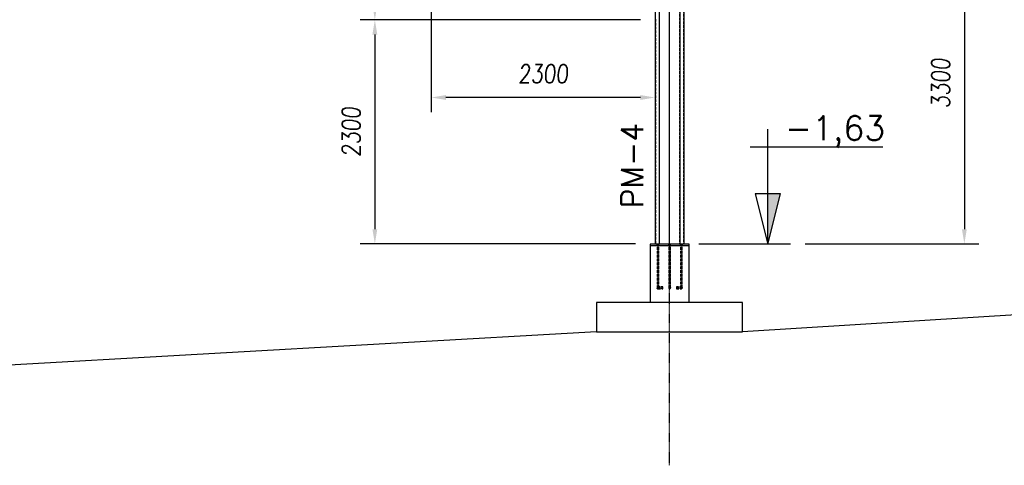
# Model space of a CAD drawing. Extents: x 551880 to 585869, y 94458 to 133000.
# Tile 27 of 42: x 561999 to 572119, y 120957 to 125533. Entities that reach past the tile are written whole.
import ezdxf
from ezdxf.enums import TextEntityAlignment as Align

# ---------------------------------------------------------------- set-up
doc = ezdxf.new("R2010")
doc.units = 0
doc.header["$LTSCALE"] = 10
doc.header["$MEASUREMENT"] = 0
doc.linetypes.add('DASHDOT', pattern=[1, 0.5, -0.25, 0, -0.25])
doc.linetypes.add('HIDDEN', pattern=[0.375, 0.25, -0.125])
doc.layers.get('0').update_dxf_attribs({"linetype": 'CONTINUOUS'})
doc.layers.get('Defpoints').update_dxf_attribs({"linetype": 'CONTINUOUS'})
for name, color, linetype in [('A', 2, 'DASHDOT'), ('COTAS', 7, 'CONTINUOUS'), ('FORIR', 4, 'CONTINUOUS'), ('G', 3, 'CONTINUOUS'), ('G-SIMBOLO', 4, 'CONTINUOUS'), ('mark3d', 2, 'CONTINUOUS'), ('TR', 6, 'HIDDEN'), ('TXT1', 7, 'CONTINUOUS')]:
    doc.layers.add(name, color=color, linetype=linetype)
doc.styles.add('PADRAO MTL', font='txt.shx', dxfattribs={"width": 0.8, "oblique": 5})
doc.styles.add('POS', font='ROMANS', dxfattribs={"width": 0.7})
doc.styles.get("Standard").update_dxf_attribs({"font": 'txt.shx', "width": 0.7, "oblique": 5})
doc.dimstyles.new('1-75', dxfattribs={"dimscale": 75, "dimtxt": 2.5, "dimasz": 2, "dimexe": 2, "dimexo": 2, "dimgap": 2, "dimtad": 1, "dimdec": 0, "dimdsep": 46, "dimtxsty": 'PADRAO MTL', "dimcen": 3, "dimclrd": 1, "dimclre": 1, "dimclrt": 7, "dimadec": 0, "dimazin": 0, "dimtfac": 1, "dimtdec": 0, "dimtmove": 0, "dimatfit": 3, "dimfxl": 1, "dimtfill": 1, "dimtolj": 1, "dimarcsym": 0})

# ---------------------------------------------------------------- blocks, each defined once
blk = doc.blocks.new('3D_INFOM')
blk.add_point((0, 0))
at = {"layer": 'FORIR', "flags": 1}
blk.add_attdef('MARK', (8, -4), '', height=5.26, dxfattribs=at)
blk = doc.blocks.new('Nivel_vd')
at = {"layer": 'G-SIMBOLO'}
for p, q in [((7.09, 0), (7.09, 11.81)), ((5.28, 10), (18.9, 10))]:
    blk.add_line(p, q, dxfattribs=at)
at = {"layer": 'G-SIMBOLO', "linetype": 'Continuous'}
blk.add_line((9.43, 0), (0, 0), dxfattribs=at)
at = {"layer": 'G-SIMBOLO'}
blk.add_lwpolyline([(7.09, 0), (8.41, 5.16), (5.78, 5.16)], close=True, dxfattribs=at)
blk.add_solid([(7.09, 0), (8.41, 5.16), (7.09, 5.16)], dxfattribs=at)
at = {"layer": 'G-SIMBOLO', "color": 2}
blk.add_attdef('0000', (8.32, 10.66), '', height=2.5, dxfattribs=at)
blk = doc.blocks.new('*D68')
at = {"layer": 'COTAS', "color": 1, "lineweight": -2, "transparency": 16777216}
for p, q in [((566083, 127831), (565500, 127831)), ((565650, 127681), (565650, 125681)), ((568380, 125531), (565500, 125531))]:
    blk.add_line(p, q, dxfattribs=at)
at = {"layer": 'COTAS', "color": 1, "transparency": 16777216}
for points in [[(565625, 127681), (565675, 127681), (565650, 127831)], [(565625, 125681), (565675, 125681), (565650, 125531)]]:
    blk.add_solid(points, dxfattribs=at)
at = {"layer": 'Defpoints', "color": 0, "transparency": 16777216}
for p in [(566233, 127831), (565650, 125531), (568530, 125531)]:
    blk.add_point(p, dxfattribs=at)
at = {"layer": 'COTAS', "color": 7, "transparency": 16777216, "insert": (565406, 126681), "char_height": 187.5, "attachment_point": 5, "rotation": 90, "style": 'PADRAO MTL', "bg_fill": 3, "box_fill_scale": 1.25, "bg_fill_color": 256, "bg_fill_true_color": 13158600, "bg_fill_transparency": 0}
blk.add_mtext('\\A1;2300', dxfattribs=at)
blk = doc.blocks.new('*D69')
at = {"layer": 'COTAS', "color": 1, "lineweight": -2, "transparency": 16777216}
for p, q in [((568380, 125531), (565500, 125531)), ((565650, 125381), (565650, 123381)), ((568330, 123231), (565500, 123231))]:
    blk.add_line(p, q, dxfattribs=at)
at = {"layer": 'COTAS', "color": 1, "transparency": 16777216}
for points in [[(565625, 125381), (565675, 125381), (565650, 125531)], [(565625, 123381), (565675, 123381), (565650, 123231)]]:
    blk.add_solid(points, dxfattribs=at)
at = {"layer": 'Defpoints', "color": 0, "transparency": 16777216}
for p in [(568530, 125531), (565650, 123231), (568480, 123231)]:
    blk.add_point(p, dxfattribs=at)
at = {"layer": 'COTAS', "color": 7, "transparency": 16777216, "insert": (565406, 124381), "char_height": 187.5, "attachment_point": 5, "rotation": 90, "style": 'PADRAO MTL', "bg_fill": 3, "box_fill_scale": 1.25, "bg_fill_color": 256, "bg_fill_true_color": 13158600, "bg_fill_transparency": 0}
blk.add_mtext('\\A1;2300', dxfattribs=at)
blk = doc.blocks.new('*D70')
at = {"layer": 'COTAS', "color": 1, "lineweight": -2, "transparency": 16777216}
for p, q in [((566230, 127681), (566230, 124584)), ((568380, 124734), (566380, 124734))]:
    blk.add_line(p, q, dxfattribs=at)
at = {"layer": 'COTAS', "color": 1, "transparency": 16777216}
for points in [[(566380, 124759), (566380, 124709), (566230, 124734)], [(568380, 124759), (568380, 124709), (568530, 124734)]]:
    blk.add_solid(points, dxfattribs=at)
at = {"layer": 'Defpoints', "color": 0, "transparency": 16777216}
for p in [(566230, 127831), (566230, 124734), (568530, 124734)]:
    blk.add_point(p, dxfattribs=at)
at = {"layer": 'COTAS', "color": 7, "transparency": 16777216, "insert": (567380, 124978), "char_height": 187.5, "attachment_point": 5, "style": 'PADRAO MTL', "bg_fill": 3, "box_fill_scale": 1.25, "bg_fill_color": 256, "bg_fill_true_color": 13158600, "bg_fill_transparency": 0}
blk.add_mtext('\\A1;2300', dxfattribs=at)
blk = doc.blocks.new('*D72')
at = {"layer": 'COTAS', "color": 1, "lineweight": -2, "transparency": 16777216}
for p, q in [((568980, 126531), (571859, 126531)), ((571709, 126381), (571709, 123381)), ((570073, 123231), (571859, 123231))]:
    blk.add_line(p, q, dxfattribs=at)
at = {"layer": 'COTAS', "color": 1, "transparency": 16777216}
for points in [[(571684, 126381), (571734, 126381), (571709, 126531)], [(571684, 123381), (571734, 123381), (571709, 123231)]]:
    blk.add_solid(points, dxfattribs=at)
at = {"layer": 'Defpoints', "color": 0, "transparency": 16777216}
for p in [(568830, 126531), (569923, 123231), (571709, 123231)]:
    blk.add_point(p, dxfattribs=at)
at = {"layer": 'COTAS', "color": 7, "transparency": 16777216, "insert": (571465, 124881), "char_height": 187.5, "attachment_point": 5, "rotation": 90, "style": 'PADRAO MTL', "bg_fill": 3, "box_fill_scale": 1.25, "bg_fill_color": 256, "bg_fill_true_color": 13158600, "bg_fill_transparency": 0}
blk.add_mtext('\\A1;3300', dxfattribs=at)
blk = doc.blocks.new('mark3d1')
at = {"layer": 'mark3d', "color": 4, "style": 'POS'}
blk.add_attdef('MARK', text='', height=3, dxfattribs=at).set_placement((7.18, -1.23), align=Align.CENTER)

msp = doc.modelspace()

# ---------------------------------------------------------------- linework, layer by layer
for p, q in [((568479.6, 123213), (568479.6, 122629)), ((568879.6, 122629), (568879.6, 123213)), ((569429.6, 122629), (567929.6, 122629)), ((567929.6, 122629), (567929.6, 122329)), ((569429.6, 122329), (569429.6, 122629)), ((567929.6, 122329), (569429.6, 122329))]:
    msp.add_line(p, q)
at = {"layer": 'A'}
msp.add_line((568679.6, 120957.3), (568679.6, 132395.4), dxfattribs=at)
at = {"layer": 'COTAS'}
for p, q in [((582929.6, 123159), (569429.6, 122329)), ((567929.6, 122329), (554429.6, 121559))]:
    msp.add_line(p, q, dxfattribs=at)
at = {"layer": 'G'}
for p, q in [((568679.6, 123228.9), (568679.6, 128034)), ((568529.6, 127831), (568529.6, 123228.9)), ((568573.6, 127876.2), (568573.6, 123228.9)), ((568785.7, 127876.1), (568785.7, 123228.9)), ((568829.6, 123228.9), (568829.6, 127831)), ((568879.6, 123228.9), (568479.6, 123228.9)), ((568479.6, 123228.9), (568479.6, 123212.9)), ((568479.6, 123212.9), (568879.6, 123212.9)), ((568552.9, 123228.9), (568550.1, 123228.9)), ((568559.6, 123228.9), (568552.9, 123228.9)), ((568566.4, 123228.9), (568559.6, 123228.9)), ((568569.1, 123228.9), (568566.4, 123228.9)), ((568879.6, 123212.9), (568879.6, 123228.9))]:
    msp.add_line(p, q, dxfattribs=at)
at = {"layer": 'TR'}
for p, q in [((568576.2, 123228.9), (568576.2, 128992.7)), ((568783, 123228.9), (568783, 128992.7)), ((568825.9, 123228.9), (568825.9, 126670.3)), ((568533.4, 125550.3), (568533.4, 123228.9)), ((568549.1, 123228.9), (568549.1, 123212.9)), ((568550.1, 123228.9), (568550.1, 123212.9)), ((568550.1, 123212.9), (568550.1, 122778.9)), ((568552.9, 123228.9), (568552.9, 123212.9)), ((568552.9, 123212.9), (568552.9, 122772.2)), ((568559.6, 123212.9), (568559.6, 123228.9)), ((568559.6, 123228.9), (568559.6, 123212.9)), ((568559.6, 123212.9), (568559.6, 122769.4)), ((568566.4, 123212.9), (568566.4, 123228.9)), ((568566.4, 123228.9), (568566.4, 123212.9)), ((568566.4, 123212.9), (568566.4, 122772.2)), ((568569.1, 123212.9), (568569.1, 123228.9)), ((568569.1, 122778.9), (568569.1, 123212.9)), ((568570.1, 123212.9), (568570.1, 123228.9)), ((568669.1, 123228.9), (568669.1, 123212.9)), ((568670.1, 123228.9), (568670.1, 123212.9)), ((568670.1, 123212.9), (568670.1, 122778.9)), ((568670.1, 123212.9), (568670.1, 122778.9)), ((568672.9, 123228.9), (568672.9, 123212.9)), ((568672.9, 123212.9), (568672.9, 122772.2)), ((568679.6, 123228.9), (568679.6, 123212.9)), ((568679.6, 123212.9), (568679.6, 122769.4)), ((568686.4, 123228.9), (568686.4, 123212.9)), ((568686.4, 123212.9), (568686.4, 122772.2)), ((568689.1, 123212.9), (568689.1, 123228.9)), ((568689.1, 122778.9), (568689.1, 123212.9)), ((568690.1, 123212.9), (568690.1, 123228.9)), ((568789.1, 123228.9), (568789.1, 123212.9)), ((568792.9, 123228.9), (568790.1, 123228.9)), ((568790.1, 123228.9), (568790.1, 123212.9)), ((568790.1, 123212.9), (568790.1, 122778.9)), ((568799.6, 123228.9), (568792.9, 123228.9)), ((568792.9, 123228.9), (568792.9, 123212.9)), ((568792.9, 123212.9), (568792.9, 122772.2)), ((568806.4, 123228.9), (568799.6, 123228.9)), ((568799.6, 123228.9), (568799.6, 123212.9)), ((568799.6, 123212.9), (568799.6, 122769.4)), ((568806.4, 123228.9), (568806.4, 123212.9)), ((568809.1, 123228.9), (568806.4, 123228.9)), ((568806.4, 123212.9), (568806.4, 122772.2)), ((568809.1, 123212.9), (568809.1, 123228.9)), ((568809.1, 122778.9), (568809.1, 123212.9)), ((568810.1, 123212.9), (568810.1, 123228.9)), ((568550.1, 122778.9), (568552.9, 122785.7)), ((568550.1, 122778.9), (568550.1, 122778.9)), ((568550.1, 122778.9), (568550.1, 122778.9)), ((568550.1, 122778.9), (568550.1, 122769.4)), ((568550.1, 122778.9), (568552.9, 122772.2)), ((568550.1, 122769.4), (568552.9, 122772.2)), ((568550.1, 122769.4), (568552.9, 122772.2)), ((568550.1, 122769.4), (568609.6, 122769.4)), ((568552.9, 122785.7), (568559.6, 122788.5)), ((568552.9, 122785.7), (568559.6, 122788.5)), ((568559.6, 122788.5), (568552.9, 122785.7)), ((568552.9, 122772.2), (568559.6, 122778.9)), ((568552.9, 122772.2), (568552.9, 122772.2)), ((568552.9, 122772.2), (568559.6, 122769.4)), ((568552.9, 122772.2), (568559.6, 122769.4)), ((568552.9, 122772.2), (568559.6, 122769.4)), ((568566.4, 122772.2), (568552.9, 122772.2)), ((568559.6, 122788.5), (568566.4, 122785.7)), ((568559.6, 122788.5), (568566.4, 122785.7)), ((568566.4, 122785.7), (568559.6, 122788.5)), ((568559.6, 122778.9), (568566.4, 122785.7)), ((568559.6, 122778.9), (568569.1, 122778.9)), ((568559.6, 122769.4), (568566.4, 122772.2)), ((568559.6, 122769.4), (568566.4, 122772.2)), ((568559.6, 122769.4), (568566.4, 122772.2)), ((568559.6, 122769.4), (568559.6, 122769.4)), ((568559.6, 122769.4), (568559.6, 122769.4)), ((568569.1, 122788.5), (568566.4, 122785.7)), ((568566.4, 122785.7), (568569.1, 122778.9)), ((568566.4, 122785.7), (568566.4, 122785.7)), ((568566.4, 122785.7), (568569.1, 122785.7)), ((568566.4, 122772.2), (568569.1, 122778.9)), ((568566.4, 122772.2), (568566.4, 122772.2)), ((568566.4, 122772.2), (568566.4, 122772.2)), ((568609.6, 122772.2), (568566.4, 122772.2)), ((568609.6, 122788.5), (568569.1, 122788.5)), ((568569.1, 122785.7), (568609.6, 122785.7)), ((568569.1, 122778.9), (568569.1, 122778.9)), ((568569.1, 122778.9), (568609.6, 122778.9)), ((568609.6, 122785.7), (568609.6, 122788.5)), ((568609.6, 122778.9), (568609.6, 122785.7)), ((568609.6, 122772.2), (568609.6, 122778.9)), ((568609.6, 122769.4), (568609.6, 122772.2)), ((568670.1, 122778.9), (568672.9, 122785.7)), ((568670.1, 122778.9), (568670.1, 122778.9)), ((568670.1, 122778.9), (568670.1, 122778.9)), ((568670.1, 122778.9), (568672.9, 122772.2)), ((568679.6, 122788.5), (568672.9, 122785.7)), ((568672.9, 122785.7), (568679.6, 122788.5)), ((568672.9, 122772.2), (568672.9, 122772.2)), ((568672.9, 122772.2), (568679.6, 122769.4)), ((568672.9, 122772.2), (568679.6, 122769.4)), ((568686.4, 122785.7), (568679.6, 122788.5)), ((568679.6, 122788.5), (568686.4, 122785.7)), ((568679.6, 122769.4), (568686.4, 122772.2)), ((568679.6, 122769.4), (568686.4, 122772.2)), ((568679.6, 122769.4), (568679.6, 122769.4)), ((568686.4, 122785.7), (568689.1, 122778.9)), ((568686.4, 122772.2), (568689.1, 122778.9)), ((568686.4, 122772.2), (568686.4, 122772.2)), ((568689.1, 122778.9), (568689.1, 122778.9)), ((568790.1, 122788.5), (568749.6, 122788.5)), ((568749.6, 122788.5), (568749.6, 122785.7)), ((568749.6, 122785.7), (568790.1, 122785.7)), ((568749.6, 122785.7), (568749.6, 122778.9)), ((568749.6, 122778.9), (568790.1, 122778.9)), ((568749.6, 122778.9), (568749.6, 122772.2)), ((568749.6, 122772.2), (568792.9, 122772.2)), ((568749.6, 122772.2), (568749.6, 122769.4)), ((568749.6, 122769.4), (568799.6, 122769.4)), ((568792.9, 122785.7), (568790.1, 122788.5)), ((568790.1, 122778.9), (568792.9, 122785.7)), ((568790.1, 122785.7), (568792.9, 122785.7)), ((568790.1, 122778.9), (568790.1, 122778.9)), ((568790.1, 122778.9), (568792.9, 122772.2)), ((568790.1, 122778.9), (568799.6, 122778.9)), ((568799.6, 122788.5), (568792.9, 122785.7)), ((568792.9, 122785.7), (568799.6, 122788.5)), ((568799.6, 122778.9), (568792.9, 122785.7)), ((568792.9, 122772.2), (568792.9, 122772.2)), ((568792.9, 122772.2), (568799.6, 122769.4)), ((568792.9, 122772.2), (568799.6, 122769.4)), ((568792.9, 122772.2), (568806.4, 122772.2)), ((568806.4, 122785.7), (568799.6, 122788.5)), ((568799.6, 122788.5), (568806.4, 122785.7)), ((568806.4, 122772.2), (568799.6, 122778.9)), ((568799.6, 122769.4), (568806.4, 122772.2)), ((568799.6, 122769.4), (568806.4, 122772.2)), ((568799.6, 122769.4), (568799.6, 122769.4)), ((568799.6, 122769.4), (568809.1, 122769.4)), ((568806.4, 122785.7), (568809.1, 122778.9)), ((568806.4, 122772.2), (568809.1, 122778.9)), ((568806.4, 122772.2), (568806.4, 122772.2)), ((568809.1, 122769.4), (568806.4, 122772.2)), ((568809.1, 122778.9), (568809.1, 122778.9)), ((568809.1, 122769.4), (568809.1, 122778.9))]:
    msp.add_line(p, q, dxfattribs=at)

# ---------------------------------------------------------------- block references
ref = msp.add_blockref('Nivel_vd', (568979.6, 123229), dxfattribs=dict(xscale=100, yscale=100, zscale=100))
ref.add_attrib('0000', '-1,63', (569865.9, 124295.2), dxfattribs={"layer": 'G-SIMBOLO', "color": 2, "height": 250})
at = {"layer": 'G'}
msp.add_blockref('3D_INFOM', (568679.6, 123220.9), dxfattribs=at)

# ---------------------------------------------------------------- next in the draw order: dimensions: what is measured, and where the dimension line sits
at = {"layer": 'COTAS'}
for base, p1, p2, picture, middle in [((565650.2, 125531.4), (566233.1, 127831), (568529.6, 125531.4), '*D68', (565406.4, 126681.2)), ((571709.1, 123231), (568829.6, 126531.4), (569922.5, 123231), '*D72', (571465.3, 124881.2))]:
    dim = msp.add_linear_dim(base=base, p1=p1, p2=p2, angle=90, dimstyle='1-75', dxfattribs=at)
    dim.commit()
    dim.dimension.update_dxf_attribs({"geometry": picture, "text_midpoint": middle})

# ---------------------------------------------------------------- next in the draw order: dimensions: what is measured, and where the dimension line sits
dim = msp.add_linear_dim(base=(565650.2, 123231), p1=(568529.6, 125531.4), p2=(568479.6, 123231), angle=90, dimstyle='1-75', dxfattribs=at)
dim.commit()
dim.dimension.update_dxf_attribs({"geometry": '*D69', "text_midpoint": (565406.4, 124381.2)})

# ---------------------------------------------------------------- next in the draw order: block references
at = {"layer": 'TXT1', "xscale": 75, "yscale": 75, "zscale": 75, "rotation": 90}
msp.add_blockref('mark3d1', (568315.6, 123496.8), dxfattribs=at).add_auto_attribs({'MARK': 'PM-4'})

# ---------------------------------------------------------------- next in the draw order: dimensions: what is measured, and where the dimension line sits
at = {"layer": 'COTAS'}
dim = msp.add_linear_dim(base=(566230, 124734), p1=(568529.6, 124734), p2=(566230, 127831.1), angle=180, dimstyle='1-75', dxfattribs=at)
dim.commit()
dim.dimension.update_dxf_attribs({"geometry": '*D70', "text_midpoint": (567379.8, 124977.7)})

doc.saveas('drawing.dxf')
